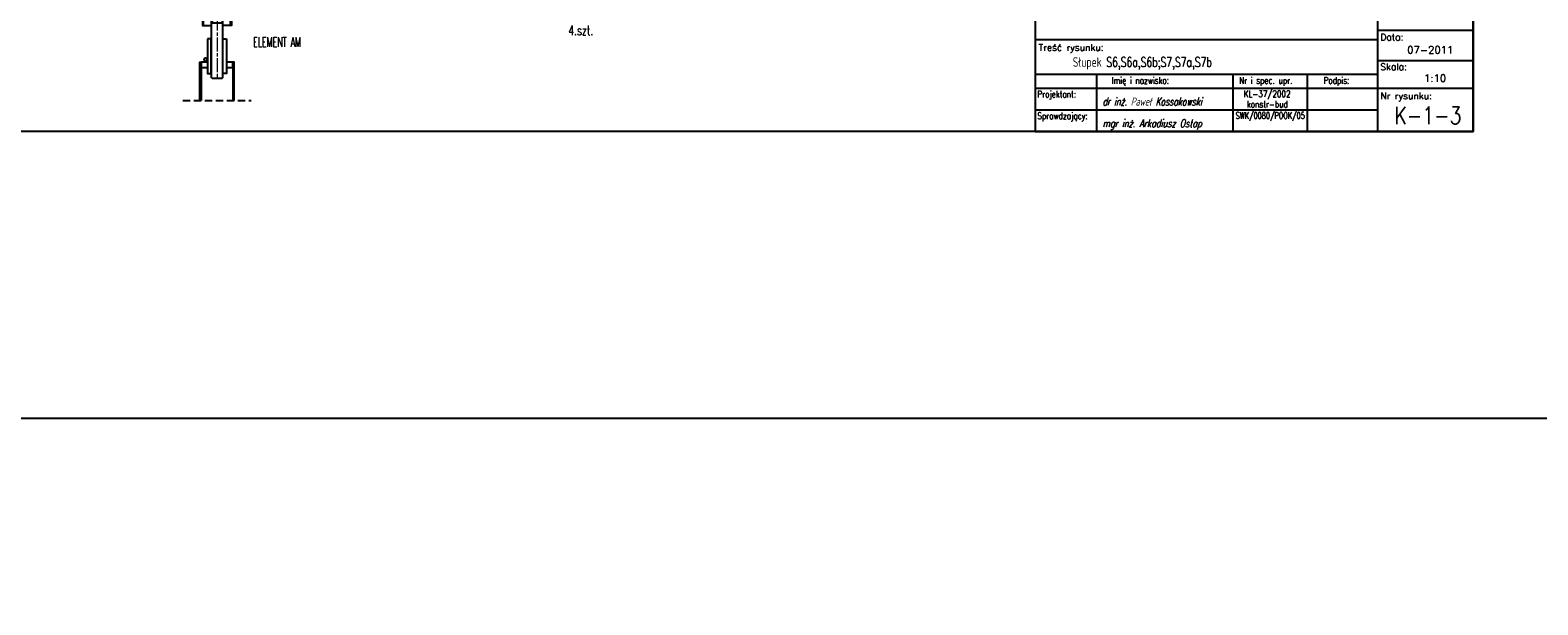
# Model space of a CAD drawing. Header units: millimetres. Extents: x -34919 to 306996, y -293018 to -145733.
# Tile 240 of 256: x 83477 to 87402, y -188508 to -187010. Entities that reach past the tile are written whole.
import ezdxf
from ezdxf.enums import TextEntityAlignment as Align

# ---------------------------------------------------------------- set-up
doc = ezdxf.new("R2010")
doc.units = ezdxf.units.MM
doc.header["$LTSCALE"] = 3
doc.linetypes.add('AM_ISO08W050', pattern=[18, 12, -1.5, 3, -1.5])
doc.linetypes.add('HIDDEN', pattern=[9.525, 6.35, -3.175])
for name, color, linetype in [('AAA L-Opis', 3, 'Continuous'), ('Prz', 5, 'Continuous'), ('slupki', 7, 'Continuous'), ('stezenia', 4, 'Continuous'), ('TABELA', 7, 'Continuous')]:
    doc.layers.add(name, color=color, linetype=linetype)
for name, color, linetype, lineweight in [('AAA Widok', 2, 'Continuous', 25), ('AM_0', 7, 'Continuous', 15), ('AM_7', 4, 'AM_ISO08W050', 15), ('OPISY', 2, 'Continuous', 13), ('SIATKA', 5, 'Continuous', 18)]:
    doc.layers.add(name, color=color, linetype=linetype, lineweight=lineweight)
doc.styles.add('NOVE3', font='romans.shx', dxfattribs={"width": 0.7})
doc.styles.add('R50', font='romans.shx', dxfattribs={"width": 0.85, "height": 50})
doc.styles.add('ROMANS', font='romans.shx')

# ---------------------------------------------------------------- blocks, each defined once
blk = doc.blocks.new('A$C72E22663')
at = {"layer": 'Prz'}
blk.add_lwpolyline([(-1140, 0), (0, 0), (0, 459.3), (-1140, 459.3)], close=True, dxfattribs=at)
at = {"layer": 'TABELA', "color": 3}
for p, q in [((-248.8, 459.3), (-248.8, 0)), ((-1140, 240.2), (-248.8, 240.2)), ((-248.8, 263.9), (0, 263.9)), ((-248.8, 185), (0, 185)), ((-1140, 149.8), (-248.8, 149.8)), ((-979.9, 56.5), (-979.9, 149.8)), ((-624.7, 56.5), (-624.7, 149.8)), ((-431, 56.5), (-431, 149.8)), ((-1140, 113.1), (-248.8, 113.1)), ((-979.9, 0), (-979.9, 93.2)), ((-624.7, 0), (-624.7, 93.2)), ((-431, 0), (-431, 93.2)), ((-248.8, 113.1), (0, 113.1))]:
    blk.add_line(p, q, dxfattribs=at)
at = {"layer": 'TABELA', "color": 2}
blk.add_line((-1140, 56.5), (-248.8, 56.5), dxfattribs=at)
at = {"layer": 'TABELA', "color": 4, "style": 'ROMANS'}
for s, p in [('Data:', (-241.7, 237.6)), ('Treść rysunku:', (-1131.2, 210.6)), ('Skala:', (-241.7, 160.3)), ('Nr rysunku:', (-241.7, 84.5))]:
    blk.add_text(s, height=17.28, rotation=360, dxfattribs=at).set_placement(p)
for s, width, p in [('Imię i nazwisko:', 0.8, (-941.2, 124.6)), ('Nr i spec. upr.', 0.8, (-609.4, 124.6)), ('Podpis:', 0.8, (-389.5, 124.6)), ('Projektant:', 0.8, (-1134.6, 88.9)), ('KL-37/2002', 0.8, (-597.5, 89.5)), ('konstr-bud', 0.8, (-589.2, 62.7)), ('Sprawdzający:', 0.8, (-1134.6, 32.4)), ('SWK/0080/POOK/05', 0.65, (-618.4, 33))]:
    blk.add_text(s, height=17.28, rotation=360, dxfattribs=dict(at, width=width)).set_placement(p)
at = {"layer": 'TABELA', "color": 3, "style": 'ROMANS', "oblique": 15}
for s, width, p, p2 in [('dr inż. Paweł Kossakowski', 0.619896, (-965.2, 67.7), (-706.9, 67.7)), ('mgr inż. Arkadiusz Ostap', 0.641167, (-965.2, 11.1), (-706.9, 11.1))]:
    blk.add_text(s, height=20.736, rotation=360, dxfattribs=dict(at, width=width)).set_placement(p, p2, align=Align.FIT)
blk = doc.blocks.new('A$C09B41FFC')
at = {"layer": 'AAA L-Opis', "color": 7}
for p, q in [((-13, 500), (-13, 284.6)), ((13, 500), (13, 284.6)), ((-13, 264.6), (-13, 214.6)), ((13, 264.6), (13, 214.6)), ((-15, 214.6), (15, 214.6))]:
    blk.add_line(p, q, dxfattribs=at)
at = {"layer": 'AAA Widok', "color": 7}
for p, q in [((-16, 222.6), (-16, 226.6)), ((16, 222.6), (16, 226.6)), ((-16.3, 172.6), (-15, 172.6)), ((-15.3, 171.6), (-15, 171.6)), ((15, 172.6), (16.2, 172.6)), ((15, 171.6), (15.2, 171.6)), ((-16.3, 82), (-15, 82)), ((-16.3, 82), (-15, 82)), ((-15.3, 83), (-15, 83)), ((16.2, 82, 0), (15, 82, 0)), ((21.2, 82), (20, 82))]:
    blk.add_line(p, q, dxfattribs=at)
for points in [[(15, 284.6), (15, 498), (13, 500), (-13, 500), (-15, 498), (-15, 284.6)], [(-15, 264.6), (-10.5, 264.6), (-10.5, 284.6), (-15, 284.6)], [(15, 264.6), (10.5, 264.6), (10.5, 284.6), (15, 284.6)], [(-15, 264.6), (-15, 72), (-13, 70), (13, 70), (15, 72), (15, 264.6)], [(-15, 226.6), (-38.1, 226.6), (-38.1, 222.6), (-15, 222.6)], [(-15, 222.6), (-38.1, 222.6), (-38.1, 207.6), (-15, 207.6)], [(15, 226.6), (38.1, 226.6), (38.1, 222.6), (15, 222.6)], [(15, 222.6), (38.1, 222.6), (38.1, 207.6), (15, 207.6)], [(-25, 112), (-41.2, 112), (-41.2, 98), (-25, 98)], [(25, 98), (41.3, 98), (41.3, 112), (25, 112)]]:
    blk.add_lwpolyline(points, dxfattribs=at)
at = {"layer": 'AAA Widok', "color": 7, "elevation": 0}
for points in [[(-25, 400), (-70, 400), (-70, 388), (-25, 388)], [(25, 388), (70, 388), (70, 400), (25, 400)], [(-44.4, 12), (-44.4, 112), (-41.2, 112), (-41.2, 12)], [(44.5, 12), (44.5, 112), (41.3, 112), (41.3, 12)]]:
    blk.add_lwpolyline(points, dxfattribs=at)
for points in [[(-25, 340), (-25, 400), (-14.3, 400), (-13.3, 399), (-13.3, 341), (-14.3, 340)], [(25, 340), (25, 400), (14.2, 400), (13.2, 399), (13.2, 341), (14.2, 340)]]:
    blk.add_lwpolyline(points, close=True, dxfattribs=at)
at = {"layer": 'AAA Widok', "color": 7}
for points in [[(-38.1, 207.6), (-35.2, 207.6), (-35.2, 222.6), (-38.1, 222.6)], [(38.1, 207.6), (35.2, 207.6), (35.2, 222.6), (38.1, 222.6)], [(-25, 172.6), (-25, 82), (-16.3, 82), (-15.3, 83), (-15.3, 171.6), (-16.3, 172.6)], [(25, 172.6), (25, 82), (16.2, 82), (15.2, 83), (15.2, 171.6), (16.2, 172.6)]]:
    blk.add_lwpolyline(points, close=True, dxfattribs=at)
blk.add_circle((-30, 118.7), 4, dxfattribs=at)
at = {"layer": 'AM_0', "color": 7}
for points in [[(-25, 112), (-25, 113), (-26, 112)], [(25, 112), (25, 113), (26, 112)]]:
    blk.add_solid(points, dxfattribs=at)
at = {"layer": 'AM_7', "color": 7}
blk.add_line((0, 500), (0, 70), dxfattribs=at)
at = {"layer": 'SIATKA', "color": 7}
blk.add_line((-15, 222.6), (15, 222.6), dxfattribs=at)

msp = doc.modelspace()

# ---------------------------------------------------------------- linework, layer by layer
at = {"layer": 'Prz'}
msp.add_lwpolyline([(83133.343, -184374.722), (87233.343, -184374.722), (87233.343, -187274.722), (83133.343, -187274.722)], close=True, dxfattribs=at)
at = {"layer": 'slupki', "linetype": 'HIDDEN'}
msp.add_line((83874.115, -187193.686, 0), (84051.915, -187193.686, 0), dxfattribs=at)
at = {"layer": 'stezenia', "color": 9}
msp.add_lwpolyline([(67732.721, -179767.19), (91189.771, -179767.19), (91189.771, -188022.028), (67732.721, -188022.028)], close=True, dxfattribs=at)

# ---------------------------------------------------------------- block references
at = {"layer": 'SIATKA', "color": 42}
msp.add_blockref('A$C72E22663', (87233.343, -187274.722), dxfattribs=at)
at = {"layer": 'stezenia', "color": 9}
msp.add_blockref('A$C09B41FFC', (83963.015, -187205.686, 0), dxfattribs=at)

# ---------------------------------------------------------------- texts
at = {"color": 4, "style": 'R50', "width": 0.6}
msp.add_text('ELEMENT AM', height=25, dxfattribs=at).set_placement((84119.13, -187041.534), align=Align.MIDDLE)
at = {"color": 20, "insert": (33837.901, -182331.101), "char_height": 300, "width": 16331.01415, "attachment_point": 1, "style": 'NOVE3'}
msp.add_mtext('{\\C1;Wytyczne montażowe\\P\\H0.83333x;\\C3;Podczas montażu należy bezwzględnie przestrzegać dopuszczalnych tolerancji z uwagi na ścisłe dopasowanie elementów amortyzujących ugięcia dźwigarów przekrycia auli.\\P\\H1.2x;\\C1;\\PZabezpieczenia antykorozyjne.\\C256;\\P\\H0.83333x;\\C3;Wszystkie elementy stalowe konstrukcji należy poddać ocynkowaniu ogniowemu.\\PKonstrukcje przeznaczone do cynkowania ogniowego powinny odpowiadać następującym warunkom:\\P\\pl900;^I1. Spoiny powinny być wykonane metodą półautomatyczną w osłonie gazów ochronnych. Nie zaleca się spawania elektrodą otuloną, ze względu na złą jakość powłoki cynkowej na spoinach.\\P^I2. Powierzchnia konstrukcji powinna być wolna od: zawalcowań, zgorzelin, odprysków po spawaniu, ostrych krawędzi, zanieczyszczeń farbami, olejami, emulsjami oraz innymi materiałami stosowanymi przy trasowaniu, znakowaniu, spawaniu, wierceniu itp. W przypadku spawania elektrodą należy dokładnie usunąć otulinę spawalniczą w celu zminimalizowania wad powłoki. Po ocynkowaniu uwydatnią się wady jakości powierzchni stali np. zawalcowania, rysy traserskie, zeszlifowania, pory, odpryski spawalnicze, wadliwe spoiny.\\P^I3. Elementy konstrukcyjne powinny posiadać odpowiednie otwory technologiczne do odpowietrzenia, swobodnego przepływu cynku zewnątrz i wewnątrz elementu oraz do podwieszenia (mogą być przyspawane uchwyty z blachy z otworami).\\P^I4. W przypadku powierzchni spawanych na zakładkę, spoina powinna być szczelna ze wszystkich stron (spawana na około), a nakładki szczelnie przylegać do konstrukcji. Przekroje skrzynkowe oraz powierzchnie nakładające się mogą powodować uszkodzenie konstrukcji - pękanie spoin.\\P^I5. Każdy element konstrukcyjny powinien składać się z jednego gatunku stali.\\P^I6. Konstrukcje nie powinny posiadać małych szczelin lub wnęk. Spoiny powinny być szczelne i zamknięte wokół elementu, ponieważ w przeciwnym przypadku mogą po cynkowaniu wylewać się z nich resztki topnika i kwasu pogarszając jakość powłoki (tzw. "krwawe wycieki").\\P^I7. Naddatek wymiarowy dla otworów pod śruby powinien wynosić 1 - 2 mm.\\PTermiczne oddziaływanie kąpieli cynkowej uwalnia w elementach naprężenia wewnętrzne, co może powodować odkształcenia. Szczególnie uwidacznia się to w elementach spawanych. Dotyczy to także dwuteowników spawanych, których odkształcenia po cynkowaniu mogą przekroczyć dopuszczalne normy, oraz nie usztywnionych arkuszy blach i otwartych kształtowników giętych.\\P\\C256;\\P\\pl0;\\H1.2x;\\C1;Malowanie konstrukcji.\\P\\H0.83333x;\\C3;Wszystkie elementy stalowe konstrukcji należy pomalować proszkowo na kolor RAL 9011}', dxfattribs=at)
at = {"layer": 'OPISY', "color": 3, "style": 'ROMANS', "width": 0.7}
msp.add_text('4.szt.', height=25, dxfattribs=at).set_placement((84910.086, -187023.609), align=Align.CENTER)
at = {"layer": 'TABELA', "color": 2, "style": 'ROMANS'}
for s, p in [('07-2011', (87061.597, -187062.002)), ('1:10', (87105.533, -187135.724))]:
    msp.add_text(s, height=19.2, dxfattribs=at).set_placement(p, align=Align.MIDDLE_LEFT)
at = {"layer": 'TABELA', "color": 2, "style": 'ROMANS', "width": 0.7}
msp.add_text('Słupek S6,S6a,S6b;S7,S7a,S7b', height=25, rotation=359.999995, dxfattribs=at).set_placement((86190.974, -187105.988))
at = {"layer": 'TABELA', "color": 2, "style": 'ROMANS', "width": 0.8}
msp.add_text('K-1-3', height=45, dxfattribs=at).set_placement((87028.425, -187232.724), align=Align.MIDDLE_LEFT)

doc.saveas('drawing.dxf')
